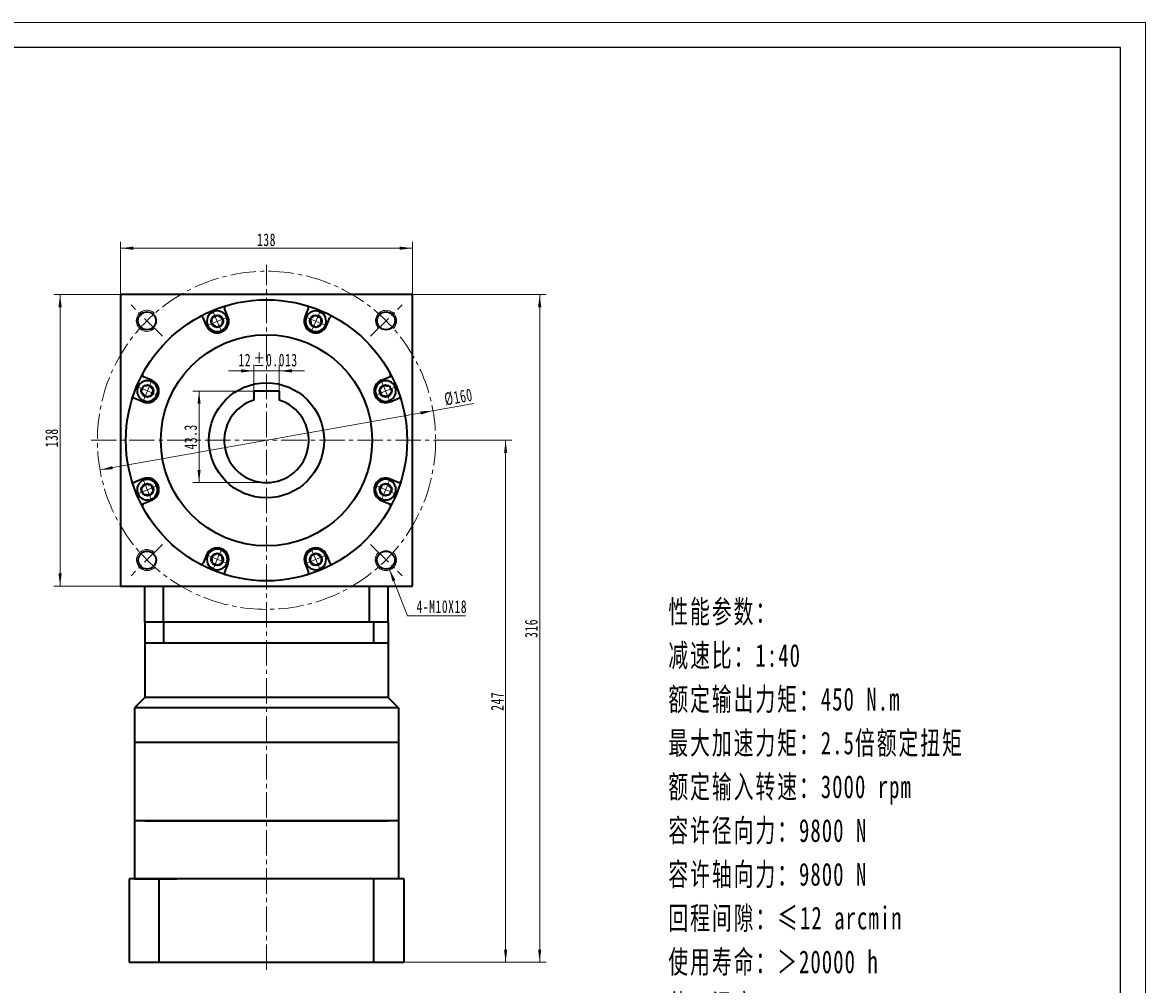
# Model space of a CAD drawing. Header units: millimetres. Extents: x -475 to 515, y -283 to 417.
# Tile 4 of 4: x -16 to 515, y -38 to 417. Entities that reach past the tile are written whole.
import ezdxf

# ---------------------------------------------------------------- set-up
doc = ezdxf.new("R2010")
doc.units = ezdxf.units.MM
doc.set_wipeout_variables(frame=1)
doc.linetypes.add('点画线', pattern=[18, 12, -2, 2, -2])
doc.layers.get('0').update_dxf_attribs({"lineweight": 35})
for name, color, linetype, lineweight in [('EB0', 7, 'Continuous', 35), ('中心线层', 1, '点画线', 18), ('图框_外框线', 7, 'Continuous', 18), ('尺寸线层', 3, 'Continuous', 18), ('粗实线层', 7, 'Continuous', 35)]:
    doc.layers.add(name, color=color, linetype=linetype, lineweight=lineweight)
doc.styles.add('标准', font='txt', dxfattribs={"width": 0.667})
doc.dimstyles.new('a4-1-1', dxfattribs={"dimtxt": 3, "dimasz": 3, "dimexe": 1.5, "dimexo": 0, "dimgap": 0.5, "dimtad": 1, "dimdec": 3, "dimdsep": 46, "dimtxsty": '标准', "dimblk": '_CAXARROW', "dimcen": 0, "dimdle": 6, "dimazin": 2, "dimtfac": 0.707107, "dimtdec": 3, "dimtix": 1, "dimtmove": 2, "dimatfit": 3, "dimfxl": 0, "dimfrac": 2, "dimtolj": 1, "dimarcsym": 0})

# ---------------------------------------------------------------- blocks, each defined once
blk = doc.blocks.new('*X2')
at = {"layer": '尺寸线层', "linetype": 'Continuous'}
for points in [[(2.02, 288.74), (2.77, 282.74), (1.27, 282.74)], [(2.02, 150.74), (2.77, 156.74), (1.27, 156.74)]]:
    blk.add_hatch(color=0, dxfattribs=at).paths.add_polyline_path(points, flags=0)
at = {"layer": '尺寸线层', "color": 0, "linetype": 'Continuous'}
for p, q in [((32.91, 288.74), (-0.98, 288.74)), ((2.02, 288.74), (2.02, 150.74)), ((32.91, 150.74), (-0.98, 150.74))]:
    blk.add_line(p, q, dxfattribs=at)
at = {"layer": '尺寸线层', "color": 0, "insert": (-1.94, 220.94), "char_height": 6, "width": 15.558, "attachment_point": 5, "rotation": 90, "line_spacing_factor": 1.15057, "style": '标准'}
blk.add_mtext('\\T1.1;138', dxfattribs=at)
blk = doc.blocks.new('_CAXARROW')
blk.add_hatch(color=0).paths.add_polyline_path([(0, 0), (-1, 0.125), (-1, -0.125)], flags=0)
blk = doc.blocks.new('*X3')
at = {"layer": '尺寸线层', "linetype": 'Continuous'}
for points in [[(30.66, 310.66), (36.66, 311.41), (36.66, 309.91)], [(168.66, 310.66), (162.66, 311.41), (162.66, 309.91)]]:
    blk.add_hatch(color=0, dxfattribs=at).paths.add_polyline_path(points, flags=0)
at = {"layer": '尺寸线层', "color": 0, "linetype": 'Continuous'}
for p, q in [((30.66, 286.49), (30.66, 313.66)), ((168.66, 286.49), (168.66, 313.66)), ((30.66, 310.66), (168.66, 310.66))]:
    blk.add_line(p, q, dxfattribs=at)
at = {"layer": '尺寸线层', "color": 0, "insert": (99.66, 314.63), "char_height": 6, "width": 15.558, "attachment_point": 5, "line_spacing_factor": 1.15057, "style": '标准'}
blk.add_mtext('\\T1.1;138', dxfattribs=at)
blk = doc.blocks.new('*X18')
at = {"layer": '尺寸线层', "linetype": 'Continuous'}
for points in [[(178.42, 233.75), (172.64, 231.96), (172.38, 233.44)], [(20.89, 205.73), (26.93, 206.04), (26.67, 207.52)]]:
    blk.add_hatch(color=0, dxfattribs=at).paths.add_polyline_path(points, flags=0)
at = {"layer": '尺寸线层', "color": 0, "linetype": 'Continuous'}
blk.add_line((197.67, 237.18), (20.89, 205.73), dxfattribs=at)
at = {"layer": '尺寸线层', "color": 0, "insert": (190.49, 240.2), "char_height": 6, "width": 26.1925, "attachment_point": 5, "rotation": 10.0864, "line_spacing_factor": 1.15057, "style": '标准'}
blk.add_mtext('\\T1.1;%%C160', dxfattribs=at)
blk = doc.blocks.new('*X22')
at = {"layer": '尺寸线层', "linetype": 'Continuous'}
blk.add_hatch(color=0, dxfattribs=at).paths.add_polyline_path([(-9.87, 22.08), (-6.98, 16.77), (-8.38, 16.22)], flags=0)
at = {"layer": '尺寸线层', "color": 0, "linetype": 'Continuous'}
blk.add_line((-9.87, 22.08), (-1.21, 0), dxfattribs=at)
at = {"layer": '尺寸线层', "color": 0}
for p, q in [((-1.21, 0), (0, 0)), ((0, 0), (26.16, 0)), ((0, 0), (0, 0))]:
    blk.add_line(p, q, dxfattribs=at)
at = {"layer": '尺寸线层', "color": 0, "insert": (3, 1.2), "char_height": 6, "width": 46.3194, "attachment_point": 7, "line_spacing_factor": 1.15057, "style": '标准'}
blk.add_mtext('\\T1.1;4-M10X18', dxfattribs=at)
blk = doc.blocks.new('*X23')
at = {"layer": '尺寸线层', "linetype": 'Continuous'}
for points in [[(212.76, 219.74), (213.51, 213.74), (212.01, 213.74)], [(212.76, -27.26), (213.51, -21.26), (212.01, -21.26)]]:
    blk.add_hatch(color=0, dxfattribs=at).paths.add_polyline_path(points, flags=0)
at = {"layer": '尺寸线层', "color": 0, "linetype": 'Continuous'}
for p, q in [((182.66, 219.74), (215.76, 219.74)), ((212.76, 219.74), (212.76, -27.26)), ((164.66, -27.26), (215.76, -27.26))]:
    blk.add_line(p, q, dxfattribs=at)
at = {"layer": '尺寸线层', "color": 0, "insert": (208.8, 96.24), "char_height": 6, "width": 15.8609, "attachment_point": 5, "rotation": 90, "line_spacing_factor": 1.15057, "style": '标准'}
blk.add_mtext('\\T1.1;247', dxfattribs=at)
blk = doc.blocks.new('*X24')
at = {"layer": '尺寸线层', "linetype": 'Continuous'}
for points in [[(228.88, 288.74), (228.13, 282.74), (229.63, 282.74)], [(228.88, -27.26), (228.13, -21.26), (229.63, -21.26)]]:
    blk.add_hatch(color=0, dxfattribs=at).paths.add_polyline_path(points, flags=0)
at = {"layer": '尺寸线层', "color": 0, "linetype": 'Continuous'}
for p, q in [((168.66, 288.74), (231.88, 288.74)), ((228.88, -27.26), (228.88, 288.74)), ((164.66, -27.26), (231.88, -27.26))]:
    blk.add_line(p, q, dxfattribs=at)
at = {"layer": '尺寸线层', "color": 0, "insert": (224.91, 130.74), "char_height": 6, "width": 15.4283, "attachment_point": 5, "rotation": 90, "line_spacing_factor": 1.15057, "style": '标准'}
blk.add_mtext('\\T1.1;316', dxfattribs=at)
blk = doc.blocks.new('*X28')
at = {"layer": '中心线层', "linetype": '点画线', "lineweight": 18}
for p, q in [((0, -5.64), (0, 5.64)), ((-5.64, 0), (5.64, 0))]:
    blk.add_line(p, q, dxfattribs=at)
at = {"layer": '粗实线层'}
for p, q in [((-2.89, 0), (-1.44, 2.5)), ((-2.89, 0), (-1.44, -2.5)), ((-1.44, 2.5), (1.44, 2.5)), ((2.89, 0), (1.44, 2.5)), ((2.89, 0), (1.44, 2.5)), ((2.89, 0), (1.44, -2.5)), ((-1.44, -2.5), (1.44, -2.5))]:
    blk.add_line(p, q, dxfattribs=at)
blk.add_circle((0, 0), 2.89, dxfattribs=at)
for start, end in [(0, 180), (180, 360)]:
    blk.add_arc((0, 0), 4.89, start, end, dxfattribs=at)
blk = doc.blocks.new('*X30')
at = {"layer": '尺寸线层', "color": 0, "char_height": 6, "attachment_point": 1, "line_spacing_factor": 1.15057, "style": '标准'}
for s, insert, width in [('\\T1.1;12', (86.4, 260.75), 106.028), ('\\T1.1;%%P0.013', (93.45, 260.75), 83.0685)]:
    blk.add_mtext(s, dxfattribs=dict(at, insert=insert, width=width))
blk = doc.blocks.new('*X29')
at = {"layer": '尺寸线层', "linetype": 'Continuous'}
for points in [[(93.66, 252.6), (87.66, 251.85), (87.66, 253.35)], [(105.66, 252.6), (111.66, 251.85), (111.66, 253.35)]]:
    blk.add_hatch(color=0, dxfattribs=at).paths.add_polyline_path(points, flags=0)
at = {"layer": '尺寸线层', "color": 0, "linetype": 'Continuous'}
for p, q in [((93.66, 243.04), (93.66, 255.6)), ((105.66, 243.04), (105.66, 255.6)), ((117.66, 252.6), (81.66, 252.6))]:
    blk.add_line(p, q, dxfattribs=at)
at = {"layer": '尺寸线层', "color": 0}
blk.add_blockref('*X30', (0, 0), dxfattribs=at)
blk = doc.blocks.new('*X31')
at = {"layer": '尺寸线层', "linetype": 'Continuous'}
for points in [[(67.75, 243.04), (68.5, 237.04), (67, 237.04)], [(67.75, 199.74), (68.5, 205.74), (67, 205.74)]]:
    blk.add_hatch(color=0, dxfattribs=at).paths.add_polyline_path(points, flags=0)
at = {"layer": '尺寸线层', "color": 0, "linetype": 'Continuous'}
for p, q in [((93.66, 243.04), (64.75, 243.04)), ((67.75, 243.04), (67.75, 199.74)), ((99.66, 199.74), (64.75, 199.74))]:
    blk.add_line(p, q, dxfattribs=at)
at = {"layer": '尺寸线层', "color": 0, "insert": (63.78, 221.39), "char_height": 6, "width": 22.2122, "attachment_point": 5, "rotation": 90, "line_spacing_factor": 1.15057, "style": '标准'}
blk.add_mtext('\\T1.1;43.3', dxfattribs=at)

msp = doc.modelspace()

# ---------------------------------------------------------------- linework, layer by layer
msp.add_line((42.1609, 39.7421), (157.1609, 39.7421))
at = {"color": 7, "linetype": 'Continuous', "lineweight": 15}
for centre, start, end in [((43.078, 276.3008), 43.219163, 315.159156), ((156.2347, 276.3008), 313.199268, 224.840844), ((43.1959, 163.0657), 46.750979, 316.900204), ((156.1167, 163.0657), 133.249021, 46.681365)]:
    msp.add_arc(centre, 5, start, end, dxfattribs=at)
at = {"layer": 'EB0'}
for p, q in [((157.1563, 133.7421), (42.1563, 133.7421)), ((42.1563, 133.7421), (42.1563, 98.0876)), ((157.1563, 133.7421), (157.1563, 98.0876)), ((157.1563, 123.7421), (42.1563, 123.7421)), ((42.1563, 98.0876), (37.1609, 93.0921)), ((42.1609, 98.3934), (42.1609, 98.0921)), ((157.1563, 98.0876), (162.1518, 93.0921)), ((37.1609, 93.0921), (37.1609, 76.7421)), ((162.1563, 93.0876), (162.1563, 76.7421)), ((162.1609, 76.7421), (37.1609, 76.7421)), ((37.1609, 76.7421), (37.1609, 39.7421)), ((162.1609, 76.7421), (37.1609, 76.7421)), ((162.1609, 39.7421), (37.1609, 39.7421)), ((37.1609, 39.7421), (37.1609, 12.2421)), ((162.1609, 39.7421), (162.1609, 12.2421)), ((164.6609, 12.2421), (34.6609, 12.2421)), ((34.6609, 12.2421), (34.6609, -27.2579)), ((37.1609, 12.2421), (57.1609, 12.2421)), ((162.1609, 12.2421), (142.1609, 12.2421)), ((164.6609, 12.2421), (164.6609, -27.2579)), ((34.6609, -27.2579), (164.6609, -27.2579))]:
    msp.add_line(p, q, dxfattribs=at)
at = {"layer": '中心线层'}
for p, q in [((99.6563, -30.7984), (99.6563, 302.7421)), ((50.416, 268.9825), (35.5596, 283.8389)), ((148.8967, 268.9825), (163.7531, 283.8389)), ((16.6563, 219.7421), (182.6563, 219.7421)), ((50.416, 170.5018), (35.5596, 155.6454)), ((148.8967, 170.5018), (163.7531, 155.6454))]:
    msp.add_line(p, q, dxfattribs=at)
msp.add_circle((99.6563, 219.7421), 80, dxfattribs=at)
at = {"layer": '粗实线层'}
for p, q in [((168.6563, 288.7421), (30.6563, 288.7421)), ((30.6563, 288.7421), (30.6563, 150.7421)), ((168.6563, 150.7421), (168.6563, 288.7421)), ((81.394, 278.2035), (79.7956, 282.0623)), ((117.9187, 278.2035), (119.517, 282.0623)), ((71.2313, 273.994), (69.633, 277.8528)), ((128.0814, 273.994), (129.6797, 277.8528)), ((45.4044, 248.1672), (41.5457, 249.7655)), ((153.9082, 248.1672), (157.767, 249.7655)), ((41.1949, 238.0045), (37.3362, 239.6028)), ((105.6563, 243.0421), (93.6563, 243.0421)), ((93.6563, 243.0421), (93.6563, 238.8209)), ((105.6563, 243.0421), (105.6563, 238.8209)), ((158.1177, 238.0045), (161.9765, 239.6028)), ((41.1949, 201.4798), (37.3362, 199.8814)), ((158.1177, 201.4798), (161.9765, 199.8814)), ((45.4044, 191.3171), (41.5457, 189.7188)), ((153.9082, 191.3171), (157.767, 189.7188)), ((71.2313, 165.4902), (69.633, 161.6315)), ((128.0814, 165.4902), (129.6797, 161.6315)), ((81.394, 161.2807), (79.7956, 157.422)), ((117.9187, 161.2807), (119.517, 157.422)), ((30.6563, 150.7421), (168.6563, 150.7421)), ((42.1563, 133.7421), (42.1563, 150.7421)), ((50.9219, 133.7421), (50.9219, 150.7421)), ((148.3908, 133.7421), (148.3908, 150.7421)), ((157.1563, 133.7421), (157.1563, 150.7421)), ((50.9219, 133.7421), (50.9219, 123.7421)), ((150.3151, 133.7421), (150.3151, 123.7421)), ((157.1563, 98.0876), (42.1563, 98.0876)), ((162.1563, 93.0876), (37.1609, 93.0921)), ((162.1609, 76.7421), (162.1609, 39.7421)), ((48.8503, -27.2579), (48.8503, 12.2421)), ((150.4623, -27.2579), (150.4623, 12.2421))]:
    msp.add_line(p, q, dxfattribs=at)
for centre, radius in [((99.6563, 219.7421), 66.5), ((43.078, 276.3008), 4.25), ((156.2347, 276.3008), 4.25), ((99.6563, 219.7421), 50), ((99.6563, 219.7421), 27.25), ((43.1959, 163.0657), 4.25), ((156.1167, 163.0657), 4.25)]:
    msp.add_circle(centre, radius, dxfattribs=at)
for centre, radius, start, end in [((80.7195, 282.445), 1, 106.804715, 202.50003), ((118.5932, 282.445), 1, 337.49997, 73.195285), ((68.7091, 277.4701), 1, 22.49997, 118.195285), ((76.3126, 276.0988), 5.5, 202.5, 22.5), ((123, 276.0988), 5.5, 157.5, 337.5), ((130.6036, 277.4701), 1, 61.804715, 157.50003), ((41.9284, 250.6894), 1, 151.804715, 247.50003), ((157.3843, 250.6894), 1, 292.49997, 28.195285), ((43.2997, 243.0858), 5.5, 247.5, 67.5), ((156.013, 243.0858), 5.5, 112.5, 292.5), ((36.9535, 238.679), 1, 67.49997, 163.195285), ((162.3592, 238.679), 1, 16.804715, 112.50003), ((99.6563, 219.7421), 20, 107.457603, 72.542397), ((43.2997, 196.3984), 5.5, 292.5, 112.5), ((156.013, 196.3984), 5.5, 67.5, 247.5), ((36.9535, 200.8053), 1, 196.804715, 292.50003), ((162.3592, 200.8053), 1, 247.49997, 343.195285), ((41.9284, 188.7949), 1, 112.49997, 208.195285), ((157.3843, 188.7949), 1, 331.804715, 67.50003), ((76.3126, 163.3855), 5.5, 337.5, 157.5), ((123, 163.3855), 5.5, 22.5, 202.5), ((68.7091, 162.0142), 1, 241.804715, 337.50003), ((130.6036, 162.0142), 1, 202.49997, 298.195285), ((80.7195, 157.0393), 1, 157.49997, 253.195285), ((118.5932, 157.0393), 1, 286.804715, 22.50003)]:
    msp.add_arc(centre, radius, start, end, dxfattribs=at)

# ---------------------------------------------------------------- block references
at = {"layer": '尺寸线层'}
msp.add_blockref('*X22', (167.6196, 136.7605), dxfattribs=at)

# ---------------------------------------------------------------- texts
at = {"layer": '尺寸线层', "insert": (289.7319, 144.0806), "char_height": 6.3, "width": 160.883274, "attachment_point": 1, "line_spacing_factor": 1.15057, "style": '标准'}
msp.add_mtext('\\T1.1;{\\H1.71429x;性能参数：\\P减速比：1:40\\P额定输出力矩：450 N.m\\P最大加速力矩：2.5倍额定扭矩\\P额定输入转速：3000 rpm\\P容许径向力：9800 N\\P容许轴向力：9800 N\\P回程间隙：≤12 arcmin\\P使用寿命：＞20000 h\\P使用温度：-10℃~80℃\\P}', dxfattribs=at)

# ---------------------------------------------------------------- dimensions: what is measured, and where the dimension line sits
at = {"layer": '尺寸线层'}
dim = msp.add_linear_dim(base=(168.6563, 310.6598), p1=(30.6563, 286.4879), p2=(168.6563, 286.4879), dimstyle='a4-1-1', override={"dimsah": 1, "dimtfill": 1, "dimtzin": 8}, dxfattribs=at)
dim.commit()
dim.dimension.update_dxf_attribs({"geometry": '*X3', "text_midpoint": (99.6563, 314.6273)})
dim = msp.add_linear_dim(base=(2.0229, 150.7421), p1=(32.9105, 288.7421), p2=(32.9105, 150.7421), angle=270, dimstyle='a4-1-1', override={"dimsah": 1, "dimtfill": 1, "dimtzin": 8}, dxfattribs=at)
dim.commit()
dim.dimension.update_dxf_attribs({"geometry": '*X2', "text_midpoint": (-1.9447, 220.9427), "dimtype": 160})
for base, p1, p2, angle, picture, middle in [((228.8796, 288.7421), (164.6563, -27.2579), (168.6563, 288.7421), 90, '*X24', (224.9121, 130.7421)), ((67.7481, 199.7421), (93.6563, 243.0421), (99.6563, 199.7421), 270, '*X31', (63.7805, 221.3921)), ((212.7644, -27.2579), (182.6563, 219.7421), (164.6563, -27.2579), 270, '*X23', (208.7968, 96.2421))]:
    dim = msp.add_linear_dim(base=base, p1=p1, p2=p2, angle=angle, dimstyle='a4-1-1', override={"dimsah": 1, "dimtfill": 1, "dimtzin": 8}, dxfattribs=at)
    dim.commit()
    dim.dimension.update_dxf_attribs({"geometry": picture, "text_midpoint": middle})
dim = msp.add_diameter_dim_2p(p1=(20.8928, 205.7315), p2=(178.4199, 233.7528), dimstyle='a4-1-1', override={"dimpost": '%%C<>', "dimsah": 1, "dimtfill": 1, "dimtzin": 8}, dxfattribs=at)
dim.commit()
dim.dimension.update_dxf_attribs({"geometry": '*X18', "text_midpoint": (191.2275, 236.031), "dimtype": 163})

# ---------------------------------------------------------------- next in the draw order: wipeouts: each hides what was drawn before it
for points in [[(80.8304, 277.9701), (80.8198, 277.9955), (80.8091, 278.0208), (80.7982, 278.046), (80.7872, 278.0712), (80.7761, 278.0963), (80.7648, 278.1213), (80.7533, 278.1463), (80.7418, 278.1712), (80.73, 278.1961), (80.7182, 278.2209), (80.7062, 278.2456), (80.6941, 278.2702), (80.6818, 278.2948), (80.6694, 278.3193), (80.6568, 278.3438), (80.6442, 278.3682), (80.6313, 278.3925), (80.6184, 278.4167), (80.6053, 278.4408), (80.5921, 278.4649), (80.5787, 278.4889), (80.5652, 278.5129), (80.5516, 278.5367), (80.5378, 278.5605), (80.5239, 278.5842), (80.5099, 278.6078), (80.4957, 278.6314), (80.4814, 278.6548), (80.467, 278.6782), (80.4524, 278.7015), (80.4524, 278.7015), (80.3263, 278.8921), (80.1914, 279.0766), (80.048, 279.2546), (79.8965, 279.4257), (79.7371, 279.5895), (79.5703, 279.7457), (79.3963, 279.8939), (79.2157, 280.0338), (79.0286, 280.1652), (78.8357, 280.2876), (78.6372, 280.4009), (78.4336, 280.5049), (78.2254, 280.5991), (78.0131, 280.6836), (77.797, 280.7581), (77.5777, 280.8223), (77.3556, 280.8763), (77.1312, 280.9198), (76.9051, 280.9528), (76.6776, 280.9751), (76.4494, 280.9869), (76.2209, 280.9879), (75.9925, 280.9783), (75.7649, 280.958), (75.5384, 280.9271), (75.3137, 280.8857), (75.0911, 280.8338), (74.8712, 280.7715), (74.6545, 280.6991), (74.4413, 280.6166), (74.4413, 280.6166), (74.2323, 280.5242), (74.0278, 280.4221), (73.8283, 280.3107), (73.6342, 280.19), (73.446, 280.0604), (73.264, 279.9221), (73.0887, 279.7755), (72.9204, 279.6208), (72.7595, 279.4585), (72.6064, 279.2888), (72.4614, 279.1121), (72.3249, 278.9289), (72.197, 278.7395), (72.0781, 278.5443), (71.9684, 278.3438), (71.8683, 278.1384), (71.7779, 277.9285), (71.6973, 277.7146), (71.6269, 277.4972), (71.5666, 277.2767), (71.5168, 277.0537), (71.4774, 276.8285), (71.4486, 276.6018), (71.4304, 276.374), (71.4229, 276.1456), (71.426, 275.9171), (71.4398, 275.689), (71.4643, 275.4617), (71.4994, 275.2359), (71.545, 275.0119), (71.545, 275.0119), (71.5511, 274.9852), (71.5575, 274.9584), (71.564, 274.9317), (71.5706, 274.9051), (71.5774, 274.8784), (71.5843, 274.8518), (71.5914, 274.8253), (71.5986, 274.7988), (71.606, 274.7723), (71.6135, 274.7459), (71.6212, 274.7195), (71.629, 274.6932), (71.637, 274.6669), (71.6451, 274.6406), (71.6534, 274.6144), (71.6618, 274.5883), (71.6703, 274.5622), (71.6791, 274.5361), (71.6879, 274.5101), (71.6969, 274.4841), (71.7061, 274.4582), (71.7153, 274.4324), (71.7248, 274.4066), (71.7344, 274.3808), (71.7441, 274.3551), (71.754, 274.3295), (71.764, 274.3039), (71.7741, 274.2783), (71.7844, 274.2529), (71.7949, 274.2275), (71.7949, 274.2275), (71.899, 273.9936), (72.0152, 273.7655), (72.1432, 273.5438), (72.2827, 273.3291), (72.4331, 273.1219), (72.5943, 272.923), (72.7656, 272.7327), (72.9466, 272.5517), (73.1368, 272.3804), (73.3358, 272.2193), (73.5429, 272.0688), (73.7576, 271.9294), (73.9793, 271.8014), (74.2074, 271.6851), (74.4413, 271.581), (74.6803, 271.4893), (74.9238, 271.4102), (75.1711, 271.3439), (75.4215, 271.2907), (75.6744, 271.2506), (75.929, 271.2239), (76.1846, 271.2105), (76.4406, 271.2105), (76.6963, 271.2239), (76.9509, 271.2506), (77.2038, 271.2907), (77.4542, 271.3439), (77.7015, 271.4102), (77.945, 271.4893), (78.184, 271.581), (78.184, 271.581), (78.4178, 271.6851), (78.646, 271.8014), (78.8677, 271.9294), (79.0824, 272.0688), (79.2895, 272.2193), (79.4884, 272.3804), (79.6787, 272.5517), (79.8597, 272.7327), (80.031, 272.923), (80.1921, 273.1219), (80.3426, 273.3291), (80.4821, 273.5438), (80.6101, 273.7655), (80.7263, 273.9936), (80.8304, 274.2275), (80.9222, 274.4665), (81.0013, 274.7099), (81.0675, 274.9572), (81.1208, 275.2076), (81.1608, 275.4605), (81.1876, 275.7151), (81.201, 275.9708), (81.201, 276.2268), (81.1876, 276.4824), (81.1608, 276.7371), (81.1208, 276.9899), (81.0675, 277.2403), (81.0013, 277.4876), (80.9222, 277.7311)], [(127.5178, 274.2275), (127.5282, 274.2529), (127.5385, 274.2783), (127.5487, 274.3039), (127.5587, 274.3295), (127.5686, 274.3551), (127.5783, 274.3808), (127.5879, 274.4066), (127.5973, 274.4324), (127.6066, 274.4582), (127.6158, 274.4841), (127.6248, 274.5101), (127.6336, 274.5361), (127.6423, 274.5622), (127.6509, 274.5883), (127.6593, 274.6144), (127.6676, 274.6406), (127.6757, 274.6669), (127.6837, 274.6932), (127.6915, 274.7195), (127.6992, 274.7459), (127.7067, 274.7723), (127.7141, 274.7988), (127.7213, 274.8253), (127.7284, 274.8518), (127.7353, 274.8784), (127.7421, 274.9051), (127.7487, 274.9317), (127.7552, 274.9584), (127.7615, 274.9852), (127.7677, 275.0119), (127.7677, 275.0119), (127.8133, 275.2359), (127.8483, 275.4617), (127.8728, 275.689), (127.8866, 275.9171), (127.8898, 276.1456), (127.8823, 276.374), (127.8641, 276.6018), (127.8353, 276.8285), (127.7959, 277.0537), (127.746, 277.2767), (127.6858, 277.4972), (127.6154, 277.7146), (127.5348, 277.9285), (127.4444, 278.1384), (127.3442, 278.3438), (127.2346, 278.5443), (127.1157, 278.7395), (126.9878, 278.9289), (126.8512, 279.1121), (126.7062, 279.2888), (126.5531, 279.4585), (126.3923, 279.6208), (126.224, 279.7755), (126.0487, 279.9221), (125.8667, 280.0604), (125.6785, 280.19), (125.4844, 280.3107), (125.2849, 280.4221), (125.0804, 280.5242), (124.8713, 280.6166), (124.8713, 280.6166), (124.6582, 280.6991), (124.4415, 280.7715), (124.2216, 280.8338), (123.999, 280.8857), (123.7742, 280.9271), (123.5478, 280.958), (123.3202, 280.9783), (123.0918, 280.9879), (122.8633, 280.9869), (122.635, 280.9751), (122.4076, 280.9528), (122.1814, 280.9198), (121.9571, 280.8763), (121.735, 280.8223), (121.5157, 280.7581), (121.2996, 280.6836), (121.0872, 280.5991), (120.879, 280.5049), (120.6755, 280.4009), (120.477, 280.2876), (120.284, 280.1652), (120.097, 280.0338), (119.9163, 279.8939), (119.7424, 279.7457), (119.5755, 279.5895), (119.4162, 279.4257), (119.2646, 279.2546), (119.1213, 279.0766), (118.9864, 278.8921), (118.8602, 278.7015), (118.8602, 278.7015), (118.8457, 278.6782), (118.8313, 278.6548), (118.817, 278.6314), (118.8028, 278.6078), (118.7888, 278.5842), (118.7749, 278.5605), (118.7611, 278.5367), (118.7475, 278.5129), (118.734, 278.4889), (118.7206, 278.4649), (118.7074, 278.4408), (118.6943, 278.4167), (118.6813, 278.3925), (118.6685, 278.3682), (118.6558, 278.3438), (118.6433, 278.3193), (118.6309, 278.2948), (118.6186, 278.2702), (118.6065, 278.2456), (118.5945, 278.2209), (118.5826, 278.1961), (118.5709, 278.1712), (118.5593, 278.1463), (118.5479, 278.1213), (118.5366, 278.0963), (118.5254, 278.0712), (118.5144, 278.046), (118.5036, 278.0208), (118.4928, 277.9955), (118.4823, 277.9701), (118.4823, 277.9701), (118.3905, 277.7311), (118.3114, 277.4876), (118.2451, 277.2403), (118.1919, 276.9899), (118.1519, 276.7371), (118.1251, 276.4824), (118.1117, 276.2268), (118.1117, 275.9708), (118.1251, 275.7151), (118.1519, 275.4605), (118.1919, 275.2076), (118.2451, 274.9572), (118.3114, 274.7099), (118.3905, 274.4665), (118.4823, 274.2275), (118.5864, 273.9936), (118.7026, 273.7655), (118.8306, 273.5438), (118.97, 273.3291), (119.1205, 273.1219), (119.2816, 272.923), (119.4529, 272.7327), (119.634, 272.5517), (119.8242, 272.3804), (120.0232, 272.2193), (120.2303, 272.0688), (120.445, 271.9294), (120.6667, 271.8014), (120.8948, 271.6851), (121.1287, 271.581), (121.1287, 271.581), (121.3677, 271.4893), (121.6112, 271.4102), (121.8585, 271.3439), (122.1089, 271.2907), (122.3618, 271.2506), (122.6164, 271.2239), (122.872, 271.2105), (123.128, 271.2105), (123.3837, 271.2239), (123.6383, 271.2506), (123.8912, 271.2907), (124.1416, 271.3439), (124.3889, 271.4102), (124.6323, 271.4893), (124.8713, 271.581), (125.1052, 271.6851), (125.3333, 271.8014), (125.555, 271.9294), (125.7697, 272.0688), (125.9769, 272.2193), (126.1758, 272.3804), (126.3661, 272.5517), (126.5471, 272.7327), (126.7184, 272.923), (126.8795, 273.1219), (127.03, 273.3291), (127.1694, 273.5438), (127.2974, 273.7655), (127.4137, 273.9936)], [(45.171, 247.6036), (45.1456, 247.614), (45.1201, 247.6243), (45.0946, 247.6345), (45.069, 247.6445), (45.0434, 247.6544), (45.0177, 247.6641), (44.9919, 247.6737), (44.9661, 247.6831), (44.9402, 247.6924), (44.9143, 247.7016), (44.8884, 247.7106), (44.8624, 247.7194), (44.8363, 247.7281), (44.8102, 247.7367), (44.784, 247.7451), (44.7578, 247.7534), (44.7316, 247.7615), (44.7053, 247.7694), (44.6789, 247.7773), (44.6526, 247.7849), (44.6261, 247.7925), (44.5997, 247.7999), (44.5732, 247.8071), (44.5466, 247.8142), (44.52, 247.8211), (44.4934, 247.8279), (44.4667, 247.8345), (44.44, 247.841), (44.4133, 247.8473), (44.3865, 247.8535), (44.3865, 247.8535), (44.1626, 247.8991), (43.9367, 247.9341), (43.7095, 247.9586), (43.4814, 247.9724), (43.2529, 247.9756), (43.0244, 247.9681), (42.7966, 247.9499), (42.5699, 247.9211), (42.3448, 247.8817), (42.1218, 247.8318), (41.9013, 247.7716), (41.6839, 247.7011), (41.47, 247.6206), (41.2601, 247.5302), (41.0547, 247.43), (40.8542, 247.3204), (40.659, 247.2015), (40.4696, 247.0736), (40.2863, 246.937), (40.1097, 246.792), (39.94, 246.6389), (39.7776, 246.4781), (39.623, 246.3098), (39.4764, 246.1345), (39.3381, 245.9525), (39.2085, 245.7643), (39.0878, 245.5702), (38.9763, 245.3707), (38.8743, 245.1662), (38.7819, 244.9571), (38.7819, 244.9571), (38.6994, 244.744), (38.627, 244.5273), (38.5647, 244.3074), (38.5128, 244.0848), (38.4714, 243.86), (38.4405, 243.6336), (38.4202, 243.4059), (38.4105, 243.1776), (38.4116, 242.9491), (38.4233, 242.7208), (38.4457, 242.4934), (38.4787, 242.2672), (38.5222, 242.0429), (38.5761, 241.8208), (38.6404, 241.6015), (38.7149, 241.3854), (38.7993, 241.173), (38.8936, 240.9648), (38.9975, 240.7613), (39.1108, 240.5628), (39.2333, 240.3698), (39.3646, 240.1828), (39.5046, 240.0021), (39.6528, 239.8282), (39.809, 239.6613), (39.9728, 239.502), (40.1439, 239.3504), (40.3219, 239.2071), (40.5063, 239.0722), (40.6969, 238.946), (40.6969, 238.946), (40.7202, 238.9315), (40.7436, 238.917), (40.7671, 238.9028), (40.7906, 238.8886), (40.8143, 238.8746), (40.838, 238.8607), (40.8617, 238.8469), (40.8856, 238.8333), (40.9095, 238.8198), (40.9335, 238.8064), (40.9576, 238.7932), (40.9818, 238.7801), (41.006, 238.7671), (41.0303, 238.7543), (41.0547, 238.7416), (41.0791, 238.7291), (41.1036, 238.7167), (41.1282, 238.7044), (41.1529, 238.6923), (41.1776, 238.6803), (41.2024, 238.6684), (41.2272, 238.6567), (41.2522, 238.6451), (41.2771, 238.6337), (41.3022, 238.6224), (41.3273, 238.6112), (41.3525, 238.6002), (41.3777, 238.5894), (41.403, 238.5786), (41.4284, 238.568), (41.4284, 238.568), (41.6674, 238.4763), (41.9108, 238.3972), (42.1581, 238.3309), (42.4086, 238.2777), (42.6614, 238.2377), (42.916, 238.2109), (43.1717, 238.1975), (43.4277, 238.1975), (43.6833, 238.2109), (43.938, 238.2377), (44.1908, 238.2777), (44.4412, 238.3309), (44.6885, 238.3972), (44.932, 238.4763), (45.171, 238.568), (45.4049, 238.6722), (45.633, 238.7884), (45.8547, 238.9164), (46.0694, 239.0558), (46.2765, 239.2063), (46.4755, 239.3674), (46.6657, 239.5387), (46.8468, 239.7198), (47.0181, 239.91), (47.1792, 240.109), (47.3297, 240.3161), (47.4691, 240.5308), (47.5971, 240.7525), (47.7133, 240.9806), (47.8175, 241.2145), (47.8175, 241.2145), (47.9092, 241.4535), (47.9883, 241.697), (48.0546, 241.9443), (48.1078, 242.1947), (48.1478, 242.4475), (48.1746, 242.7022), (48.188, 242.9578), (48.188, 243.2138), (48.1746, 243.4695), (48.1478, 243.7241), (48.1078, 243.9769), (48.0546, 244.2274), (47.9883, 244.4747), (47.9092, 244.7181), (47.8175, 244.9571), (47.7133, 245.191), (47.5971, 245.4191), (47.4691, 245.6408), (47.3297, 245.8555), (47.1792, 246.0627), (47.0181, 246.2616), (46.8468, 246.4519), (46.6657, 246.6329), (46.4755, 246.8042), (46.2765, 246.9653), (46.0694, 247.1158), (45.8547, 247.2552), (45.633, 247.3832), (45.4049, 247.4995)], [(157.8843, 238.568), (157.9097, 238.5786), (157.935, 238.5894), (157.9602, 238.6002), (157.9854, 238.6112), (158.0105, 238.6224), (158.0355, 238.6337), (158.0605, 238.6451), (158.0854, 238.6567), (158.1103, 238.6684), (158.1351, 238.6803), (158.1598, 238.6923), (158.1844, 238.7044), (158.209, 238.7167), (158.2335, 238.7291), (158.258, 238.7416), (158.2824, 238.7543), (158.3067, 238.7671), (158.3309, 238.7801), (158.3551, 238.7932), (158.3791, 238.8064), (158.4031, 238.8198), (158.4271, 238.8333), (158.4509, 238.8469), (158.4747, 238.8607), (158.4984, 238.8746), (158.522, 238.8886), (158.5456, 238.9028), (158.569, 238.917), (158.5924, 238.9315), (158.6157, 238.946), (158.6157, 238.946), (158.8063, 239.0722), (158.9908, 239.2071), (159.1688, 239.3504), (159.3399, 239.502), (159.5037, 239.6613), (159.6599, 239.8282), (159.8081, 240.0021), (159.948, 240.1828), (160.0794, 240.3698), (160.2018, 240.5628), (160.3152, 240.7613), (160.4191, 240.9648), (160.5134, 241.173), (160.5978, 241.3854), (160.6723, 241.6015), (160.7365, 241.8208), (160.7905, 242.0429), (160.834, 242.2672), (160.867, 242.4934), (160.8893, 242.7208), (160.9011, 242.9491), (160.9021, 243.1776), (160.8925, 243.4059), (160.8722, 243.6336), (160.8413, 243.86), (160.7999, 244.0848), (160.748, 244.3074), (160.6857, 244.5273), (160.6133, 244.744), (160.5308, 244.9571), (160.5308, 244.9571), (160.4384, 245.1662), (160.3364, 245.3707), (160.2249, 245.5702), (160.1042, 245.7643), (159.9746, 245.9525), (159.8363, 246.1345), (159.6897, 246.3098), (159.535, 246.4781), (159.3727, 246.6389), (159.203, 246.792), (159.0264, 246.937), (158.8431, 247.0736), (158.6537, 247.2015), (158.4585, 247.3204), (158.258, 247.43), (158.0526, 247.5302), (157.8427, 247.6206), (157.6288, 247.7011), (157.4114, 247.7716), (157.1909, 247.8318), (156.9679, 247.8817), (156.7428, 247.9211), (156.516, 247.9499), (156.2882, 247.9681), (156.0598, 247.9756), (155.8313, 247.9724), (155.6032, 247.9586), (155.3759, 247.9341), (155.1501, 247.8991), (154.9261, 247.8535), (154.9261, 247.8535), (154.8994, 247.8473), (154.8726, 247.841), (154.8459, 247.8345), (154.8193, 247.8279), (154.7926, 247.8211), (154.7661, 247.8142), (154.7395, 247.8071), (154.713, 247.7999), (154.6865, 247.7925), (154.6601, 247.7849), (154.6337, 247.7773), (154.6074, 247.7694), (154.5811, 247.7615), (154.5548, 247.7534), (154.5286, 247.7451), (154.5025, 247.7367), (154.4764, 247.7281), (154.4503, 247.7194), (154.4243, 247.7106), (154.3983, 247.7016), (154.3724, 247.6924), (154.3466, 247.6831), (154.3208, 247.6737), (154.295, 247.6641), (154.2693, 247.6544), (154.2437, 247.6445), (154.2181, 247.6345), (154.1926, 247.6243), (154.1671, 247.614), (154.1417, 247.6036), (154.1417, 247.6036), (153.9078, 247.4995), (153.6797, 247.3832), (153.458, 247.2552), (153.2433, 247.1158), (153.0361, 246.9653), (152.8372, 246.8042), (152.6469, 246.6329), (152.4659, 246.4519), (152.2946, 246.2616), (152.1335, 246.0627), (151.983, 245.8555), (151.8436, 245.6408), (151.7156, 245.4191), (151.5993, 245.191), (151.4952, 244.9571), (151.4035, 244.7181), (151.3244, 244.4747), (151.2581, 244.2274), (151.2049, 243.9769), (151.1648, 243.7241), (151.1381, 243.4695), (151.1247, 243.2138), (151.1247, 242.9578), (151.1381, 242.7022), (151.1648, 242.4475), (151.2049, 242.1947), (151.2581, 241.9443), (151.3244, 241.697), (151.4035, 241.4535), (151.4952, 241.2145), (151.4952, 241.2145), (151.5993, 240.9806), (151.7156, 240.7525), (151.8436, 240.5308), (151.983, 240.3161), (152.1335, 240.109), (152.2946, 239.91), (152.4659, 239.7198), (152.6469, 239.5387), (152.8372, 239.3674), (153.0361, 239.2063), (153.2433, 239.0558), (153.458, 238.9164), (153.6797, 238.7884), (153.9078, 238.6722), (154.1417, 238.568), (154.3807, 238.4763), (154.6242, 238.3972), (154.8714, 238.3309), (155.1219, 238.2777), (155.3747, 238.2377), (155.6293, 238.2109), (155.885, 238.1975), (156.141, 238.1975), (156.3967, 238.2109), (156.6513, 238.2377), (156.9041, 238.2777), (157.1545, 238.3309), (157.4018, 238.3972), (157.6453, 238.4763)], [(41.4284, 200.9162), (41.403, 200.9056), (41.3777, 200.8949), (41.3525, 200.884), (41.3273, 200.873), (41.3022, 200.8619), (41.2771, 200.8506), (41.2522, 200.8391), (41.2272, 200.8276), (41.2024, 200.8158), (41.1776, 200.804), (41.1529, 200.792), (41.1282, 200.7799), (41.1036, 200.7676), (41.0791, 200.7552), (41.0547, 200.7426), (41.0303, 200.73), (41.006, 200.7171), (40.9818, 200.7042), (40.9576, 200.6911), (40.9335, 200.6779), (40.9095, 200.6645), (40.8856, 200.651), (40.8617, 200.6374), (40.838, 200.6236), (40.8143, 200.6097), (40.7906, 200.5957), (40.7671, 200.5815), (40.7436, 200.5672), (40.7202, 200.5528), (40.6969, 200.5382), (40.6969, 200.5382), (40.5063, 200.4121), (40.3219, 200.2772), (40.1439, 200.1338), (39.9728, 199.9823), (39.809, 199.8229), (39.6528, 199.6561), (39.5046, 199.4821), (39.3646, 199.3014), (39.2333, 199.1144), (39.1108, 198.9214), (38.9975, 198.723), (38.8936, 198.5194), (38.7993, 198.3112), (38.7149, 198.0989), (38.6404, 197.8828), (38.5761, 197.6635), (38.5222, 197.4414), (38.4787, 197.217), (38.4457, 196.9909), (38.4233, 196.7634), (38.4116, 196.5352), (38.4105, 196.3067), (38.4202, 196.0783), (38.4405, 195.8507), (38.4714, 195.6242), (38.5128, 195.3995), (38.5647, 195.1769), (38.627, 194.957), (38.6994, 194.7402), (38.7819, 194.5271), (38.7819, 194.5271), (38.8743, 194.3181), (38.9763, 194.1136), (39.0878, 193.9141), (39.2085, 193.72), (39.3381, 193.5317), (39.4764, 193.3498), (39.623, 193.1745), (39.7776, 193.0062), (39.94, 192.8453), (40.1097, 192.6922), (40.2863, 192.5472), (40.4696, 192.4107), (40.659, 192.2828), (40.8542, 192.1639), (41.0547, 192.0542), (41.2601, 191.9541), (41.47, 191.8636), (41.6839, 191.7831), (41.9013, 191.7127), (42.1218, 191.6524), (42.3448, 191.6026), (42.5699, 191.5632), (42.7966, 191.5344), (43.0244, 191.5162), (43.2529, 191.5087), (43.4814, 191.5118), (43.7095, 191.5256), (43.9367, 191.5501), (44.1626, 191.5852), (44.3865, 191.6307), (44.3865, 191.6307), (44.4133, 191.6369), (44.44, 191.6433), (44.4667, 191.6497), (44.4934, 191.6564), (44.52, 191.6632), (44.5466, 191.6701), (44.5732, 191.6772), (44.5997, 191.6844), (44.6261, 191.6918), (44.6526, 191.6993), (44.6789, 191.707), (44.7053, 191.7148), (44.7316, 191.7228), (44.7578, 191.7309), (44.784, 191.7392), (44.8102, 191.7476), (44.8363, 191.7561), (44.8624, 191.7649), (44.8884, 191.7737), (44.9143, 191.7827), (44.9402, 191.7919), (44.9661, 191.8011), (44.9919, 191.8106), (45.0177, 191.8202), (45.0434, 191.8299), (45.069, 191.8398), (45.0946, 191.8498), (45.1201, 191.8599), (45.1456, 191.8702), (45.171, 191.8807), (45.171, 191.8807), (45.4049, 191.9848), (45.633, 192.101), (45.8547, 192.229), (46.0694, 192.3685), (46.2765, 192.5189), (46.4755, 192.6801), (46.6657, 192.8514), (46.8468, 193.0324), (47.0181, 193.2226), (47.1792, 193.4216), (47.3297, 193.6287), (47.4691, 193.8434), (47.5971, 194.0651), (47.7133, 194.2932), (47.8175, 194.5271), (47.9092, 194.7661), (47.9883, 195.0096), (48.0546, 195.2569), (48.1078, 195.5073), (48.1478, 195.7602), (48.1746, 196.0148), (48.188, 196.2704), (48.188, 196.5264), (48.1746, 196.7821), (48.1478, 197.0367), (48.1078, 197.2896), (48.0546, 197.54), (47.9883, 197.7873), (47.9092, 198.0308), (47.8175, 198.2698), (47.8175, 198.2698), (47.7133, 198.5036), (47.5971, 198.7317), (47.4691, 198.9535), (47.3297, 199.1682), (47.1792, 199.3753), (47.0181, 199.5742), (46.8468, 199.7645), (46.6657, 199.9455), (46.4755, 200.1168), (46.2765, 200.2779), (46.0694, 200.4284), (45.8547, 200.5678), (45.633, 200.6959), (45.4049, 200.8121), (45.171, 200.9162), (44.932, 201.008), (44.6885, 201.0871), (44.4412, 201.1533), (44.1908, 201.2066), (43.938, 201.2466), (43.6833, 201.2734), (43.4277, 201.2868), (43.1717, 201.2868), (42.916, 201.2734), (42.6614, 201.2466), (42.4086, 201.2066), (42.1581, 201.1533), (41.9108, 201.0871), (41.6674, 201.008)], [(154.1417, 191.8807), (154.1671, 191.8702), (154.1926, 191.8599), (154.2181, 191.8498), (154.2437, 191.8398), (154.2693, 191.8299), (154.295, 191.8202), (154.3208, 191.8106), (154.3466, 191.8011), (154.3724, 191.7919), (154.3983, 191.7827), (154.4243, 191.7737), (154.4503, 191.7649), (154.4764, 191.7561), (154.5025, 191.7476), (154.5286, 191.7392), (154.5548, 191.7309), (154.5811, 191.7228), (154.6074, 191.7148), (154.6337, 191.707), (154.6601, 191.6993), (154.6865, 191.6918), (154.713, 191.6844), (154.7395, 191.6772), (154.7661, 191.6701), (154.7926, 191.6632), (154.8193, 191.6564), (154.8459, 191.6497), (154.8726, 191.6433), (154.8994, 191.6369), (154.9261, 191.6307), (154.9261, 191.6307), (155.1501, 191.5852), (155.3759, 191.5501), (155.6032, 191.5256), (155.8313, 191.5118), (156.0598, 191.5087), (156.2882, 191.5162), (156.516, 191.5344), (156.7428, 191.5632), (156.9679, 191.6026), (157.1909, 191.6524), (157.4114, 191.7127), (157.6288, 191.7831), (157.8427, 191.8636), (158.0526, 191.9541), (158.258, 192.0542), (158.4585, 192.1639), (158.6537, 192.2828), (158.8431, 192.4107), (159.0264, 192.5472), (159.203, 192.6922), (159.3727, 192.8453), (159.535, 193.0062), (159.6897, 193.1745), (159.8363, 193.3498), (159.9746, 193.5317), (160.1042, 193.72), (160.2249, 193.9141), (160.3364, 194.1136), (160.4384, 194.3181), (160.5308, 194.5271), (160.5308, 194.5271), (160.6133, 194.7402), (160.6857, 194.957), (160.748, 195.1769), (160.7999, 195.3995), (160.8413, 195.6242), (160.8722, 195.8507), (160.8925, 196.0783), (160.9021, 196.3067), (160.9011, 196.5352), (160.8893, 196.7634), (160.867, 196.9909), (160.834, 197.217), (160.7905, 197.4414), (160.7365, 197.6635), (160.6723, 197.8828), (160.5978, 198.0989), (160.5134, 198.3112), (160.4191, 198.5194), (160.3152, 198.723), (160.2018, 198.9214), (160.0794, 199.1144), (159.948, 199.3014), (159.8081, 199.4821), (159.6599, 199.6561), (159.5037, 199.8229), (159.3399, 199.9823), (159.1688, 200.1338), (158.9908, 200.2772), (158.8063, 200.4121), (158.6157, 200.5382), (158.6157, 200.5382), (158.5924, 200.5528), (158.569, 200.5672), (158.5456, 200.5815), (158.522, 200.5957), (158.4984, 200.6097), (158.4747, 200.6236), (158.4509, 200.6374), (158.4271, 200.651), (158.4031, 200.6645), (158.3791, 200.6779), (158.3551, 200.6911), (158.3309, 200.7042), (158.3067, 200.7171), (158.2824, 200.73), (158.258, 200.7426), (158.2335, 200.7552), (158.209, 200.7676), (158.1844, 200.7799), (158.1598, 200.792), (158.1351, 200.804), (158.1103, 200.8158), (158.0854, 200.8276), (158.0605, 200.8391), (158.0355, 200.8506), (158.0105, 200.8619), (157.9854, 200.873), (157.9602, 200.884), (157.935, 200.8949), (157.9097, 200.9056), (157.8843, 200.9162), (157.8843, 200.9162), (157.6453, 201.008), (157.4018, 201.0871), (157.1545, 201.1533), (156.9041, 201.2066), (156.6513, 201.2466), (156.3967, 201.2734), (156.141, 201.2868), (155.885, 201.2868), (155.6293, 201.2734), (155.3747, 201.2466), (155.1219, 201.2066), (154.8714, 201.1533), (154.6242, 201.0871), (154.3807, 201.008), (154.1417, 200.9162), (153.9078, 200.8121), (153.6797, 200.6959), (153.458, 200.5678), (153.2433, 200.4284), (153.0361, 200.2779), (152.8372, 200.1168), (152.6469, 199.9455), (152.4659, 199.7645), (152.2946, 199.5742), (152.1335, 199.3753), (151.983, 199.1682), (151.8436, 198.9535), (151.7156, 198.7317), (151.5993, 198.5036), (151.4952, 198.2698), (151.4952, 198.2698), (151.4035, 198.0308), (151.3244, 197.7873), (151.2581, 197.54), (151.2049, 197.2896), (151.1648, 197.0367), (151.1381, 196.7821), (151.1247, 196.5264), (151.1247, 196.2704), (151.1381, 196.0148), (151.1648, 195.7602), (151.2049, 195.5073), (151.2581, 195.2569), (151.3244, 195.0096), (151.4035, 194.7661), (151.4952, 194.5271), (151.5993, 194.2932), (151.7156, 194.0651), (151.8436, 193.8434), (151.983, 193.6287), (152.1335, 193.4216), (152.2946, 193.2226), (152.4659, 193.0324), (152.6469, 192.8514), (152.8372, 192.6801), (153.0361, 192.5189), (153.2433, 192.3685), (153.458, 192.229), (153.6797, 192.101), (153.9078, 191.9848)], [(71.7949, 165.2568), (71.7844, 165.2314), (71.7741, 165.2059), (71.764, 165.1804), (71.754, 165.1548), (71.7441, 165.1292), (71.7344, 165.1035), (71.7248, 165.0777), (71.7153, 165.0519), (71.7061, 165.026), (71.6969, 165.0001), (71.6879, 164.9742), (71.6791, 164.9482), (71.6703, 164.9221), (71.6618, 164.896), (71.6534, 164.8698), (71.6451, 164.8436), (71.637, 164.8174), (71.629, 164.7911), (71.6212, 164.7647), (71.6135, 164.7384), (71.606, 164.7119), (71.5986, 164.6855), (71.5914, 164.659), (71.5843, 164.6324), (71.5774, 164.6058), (71.5706, 164.5792), (71.564, 164.5525), (71.5575, 164.5258), (71.5511, 164.4991), (71.545, 164.4723), (71.545, 164.4723), (71.4994, 164.2484), (71.4643, 164.0225), (71.4398, 163.7953), (71.426, 163.5672), (71.4229, 163.3387), (71.4304, 163.1102), (71.4486, 162.8824), (71.4774, 162.6557), (71.5168, 162.4306), (71.5666, 162.2075), (71.6269, 161.9871), (71.6973, 161.7697), (71.7779, 161.5558), (71.8683, 161.3459), (71.9684, 161.1405), (72.0781, 160.9399), (72.197, 160.7448), (72.3249, 160.5553), (72.4614, 160.3721), (72.6064, 160.1955), (72.7595, 160.0258), (72.9204, 159.8634), (73.0887, 159.7088), (73.264, 159.5622), (73.446, 159.4239), (73.6342, 159.2943), (73.8283, 159.1736), (74.0278, 159.0621), (74.2323, 158.9601), (74.4413, 158.8677), (74.4413, 158.8677), (74.6545, 158.7852), (74.8712, 158.7128), (75.0911, 158.6505), (75.3137, 158.5986), (75.5384, 158.5572), (75.7649, 158.5263), (75.9925, 158.506), (76.2209, 158.4963), (76.4494, 158.4974), (76.6776, 158.5091), (76.9051, 158.5315), (77.1312, 158.5645), (77.3556, 158.608), (77.5777, 158.6619), (77.797, 158.7262), (78.0131, 158.8007), (78.2254, 158.8851), (78.4336, 158.9794), (78.6372, 159.0833), (78.8357, 159.1966), (79.0286, 159.3191), (79.2157, 159.4504), (79.3963, 159.5904), (79.5703, 159.7386), (79.7371, 159.8948), (79.8965, 160.0586), (80.048, 160.2297), (80.1914, 160.4077), (80.3263, 160.5921), (80.4524, 160.7827), (80.4524, 160.7827), (80.467, 160.806), (80.4814, 160.8294), (80.4957, 160.8529), (80.5099, 160.8764), (80.5239, 160.9), (80.5378, 160.9237), (80.5516, 160.9475), (80.5652, 160.9714), (80.5787, 160.9953), (80.5921, 161.0193), (80.6053, 161.0434), (80.6184, 161.0676), (80.6313, 161.0918), (80.6442, 161.1161), (80.6568, 161.1405), (80.6694, 161.1649), (80.6818, 161.1894), (80.6941, 161.214), (80.7062, 161.2387), (80.7182, 161.2634), (80.73, 161.2882), (80.7418, 161.313), (80.7533, 161.338), (80.7648, 161.3629), (80.7761, 161.388), (80.7872, 161.4131), (80.7982, 161.4383), (80.8091, 161.4635), (80.8198, 161.4888), (80.8304, 161.5142), (80.8304, 161.5142), (80.9222, 161.7532), (81.0013, 161.9966), (81.0675, 162.2439), (81.1208, 162.4943), (81.1608, 162.7472), (81.1876, 163.0018), (81.201, 163.2575), (81.201, 163.5135), (81.1876, 163.7691), (81.1608, 164.0238), (81.1208, 164.2766), (81.0675, 164.527), (81.0013, 164.7743), (80.9222, 165.0178), (80.8304, 165.2568), (80.7263, 165.4907), (80.6101, 165.7188), (80.4821, 165.9405), (80.3426, 166.1552), (80.1921, 166.3623), (80.031, 166.5613), (79.8597, 166.7515), (79.6787, 166.9326), (79.4884, 167.1039), (79.2895, 167.265), (79.0824, 167.4155), (78.8677, 167.5549), (78.646, 167.6829), (78.4178, 167.7991), (78.184, 167.9032), (78.184, 167.9032), (77.945, 167.995), (77.7015, 168.0741), (77.4542, 168.1404), (77.2038, 168.1936), (76.9509, 168.2336), (76.6963, 168.2604), (76.4406, 168.2738), (76.1846, 168.2738), (75.929, 168.2604), (75.6744, 168.2336), (75.4215, 168.1936), (75.1711, 168.1404), (74.9238, 168.0741), (74.6803, 167.995), (74.4413, 167.9032), (74.2074, 167.7991), (73.9793, 167.6829), (73.7576, 167.5549), (73.5429, 167.4155), (73.3358, 167.265), (73.1368, 167.1039), (72.9466, 166.9326), (72.7656, 166.7515), (72.5943, 166.5613), (72.4331, 166.3623), (72.2827, 166.1552), (72.1432, 165.9405), (72.0152, 165.7188), (71.899, 165.4907)], [(118.4823, 161.5142), (118.4928, 161.4888), (118.5036, 161.4635), (118.5144, 161.4383), (118.5254, 161.4131), (118.5366, 161.388), (118.5479, 161.3629), (118.5593, 161.338), (118.5709, 161.313), (118.5826, 161.2882), (118.5945, 161.2634), (118.6065, 161.2387), (118.6186, 161.214), (118.6309, 161.1894), (118.6433, 161.1649), (118.6558, 161.1405), (118.6685, 161.1161), (118.6813, 161.0918), (118.6943, 161.0676), (118.7074, 161.0434), (118.7206, 161.0193), (118.734, 160.9953), (118.7475, 160.9714), (118.7611, 160.9475), (118.7749, 160.9237), (118.7888, 160.9), (118.8028, 160.8764), (118.817, 160.8529), (118.8313, 160.8294), (118.8457, 160.806), (118.8602, 160.7827), (118.8602, 160.7827), (118.9864, 160.5921), (119.1213, 160.4077), (119.2646, 160.2297), (119.4162, 160.0586), (119.5755, 159.8948), (119.7424, 159.7386), (119.9163, 159.5904), (120.097, 159.4504), (120.284, 159.3191), (120.477, 159.1966), (120.6755, 159.0833), (120.879, 158.9794), (121.0872, 158.8851), (121.2996, 158.8007), (121.5157, 158.7262), (121.735, 158.6619), (121.9571, 158.608), (122.1814, 158.5645), (122.4076, 158.5315), (122.635, 158.5091), (122.8633, 158.4974), (123.0918, 158.4963), (123.3202, 158.506), (123.5478, 158.5263), (123.7742, 158.5572), (123.999, 158.5986), (124.2216, 158.6505), (124.4415, 158.7128), (124.6582, 158.7852), (124.8713, 158.8677), (124.8713, 158.8677), (125.0804, 158.9601), (125.2849, 159.0621), (125.4844, 159.1736), (125.6785, 159.2943), (125.8667, 159.4239), (126.0487, 159.5622), (126.224, 159.7088), (126.3923, 159.8634), (126.5531, 160.0258), (126.7062, 160.1955), (126.8512, 160.3721), (126.9878, 160.5553), (127.1157, 160.7448), (127.2346, 160.9399), (127.3442, 161.1405), (127.4444, 161.3459), (127.5348, 161.5558), (127.6154, 161.7697), (127.6858, 161.9871), (127.746, 162.2075), (127.7959, 162.4306), (127.8353, 162.6557), (127.8641, 162.8824), (127.8823, 163.1102), (127.8898, 163.3387), (127.8866, 163.5672), (127.8728, 163.7953), (127.8483, 164.0225), (127.8133, 164.2484), (127.7677, 164.4723), (127.7677, 164.4723), (127.7615, 164.4991), (127.7552, 164.5258), (127.7487, 164.5525), (127.7421, 164.5792), (127.7353, 164.6058), (127.7284, 164.6324), (127.7213, 164.659), (127.7141, 164.6855), (127.7067, 164.7119), (127.6992, 164.7384), (127.6915, 164.7647), (127.6837, 164.7911), (127.6757, 164.8174), (127.6676, 164.8436), (127.6593, 164.8698), (127.6509, 164.896), (127.6423, 164.9221), (127.6336, 164.9482), (127.6248, 164.9742), (127.6158, 165.0001), (127.6066, 165.026), (127.5973, 165.0519), (127.5879, 165.0777), (127.5783, 165.1035), (127.5686, 165.1292), (127.5587, 165.1548), (127.5487, 165.1804), (127.5385, 165.2059), (127.5282, 165.2314), (127.5178, 165.2568), (127.5178, 165.2568), (127.4137, 165.4907), (127.2974, 165.7188), (127.1694, 165.9405), (127.03, 166.1552), (126.8795, 166.3623), (126.7184, 166.5613), (126.5471, 166.7515), (126.3661, 166.9326), (126.1758, 167.1039), (125.9769, 167.265), (125.7697, 167.4155), (125.555, 167.5549), (125.3333, 167.6829), (125.1052, 167.7991), (124.8713, 167.9032), (124.6323, 167.995), (124.3889, 168.0741), (124.1416, 168.1404), (123.8912, 168.1936), (123.6383, 168.2336), (123.3837, 168.2604), (123.128, 168.2738), (122.872, 168.2738), (122.6164, 168.2604), (122.3618, 168.2336), (122.1089, 168.1936), (121.8585, 168.1404), (121.6112, 168.0741), (121.3677, 167.995), (121.1287, 167.9032), (121.1287, 167.9032), (120.8948, 167.7991), (120.6667, 167.6829), (120.445, 167.5549), (120.2303, 167.4155), (120.0232, 167.265), (119.8242, 167.1039), (119.634, 166.9326), (119.4529, 166.7515), (119.2816, 166.5613), (119.1205, 166.3623), (118.97, 166.1552), (118.8306, 165.9405), (118.7026, 165.7188), (118.5864, 165.4907), (118.4823, 165.2568), (118.3905, 165.0178), (118.3114, 164.7743), (118.2451, 164.527), (118.1919, 164.2766), (118.1519, 164.0238), (118.1251, 163.7691), (118.1117, 163.5135), (118.1117, 163.2575), (118.1251, 163.0018), (118.1519, 162.7472), (118.1919, 162.4943), (118.2451, 162.2439), (118.3114, 161.9966), (118.3905, 161.7532)]]:
    msp.add_wipeout(points).dxf.layer = '粗实线层'

# ---------------------------------------------------------------- next in the draw order: linework, layer by layer
at = {"layer": '图框_外框线', "color": 3}
msp.add_lwpolyline([(-474.8193, -282.7769), (515.4641, -282.7769), (515.4641, 417.495), (-474.8193, 417.495)], close=True, dxfattribs=at)
at = {"layer": '图框_外框线', "color": 3, "lineweight": 25}
msp.add_lwpolyline([(-415.8739, -270.9878), (503.675, -270.9878), (503.675, 405.7059), (-415.8739, 405.7059)], close=True, dxfattribs=at)

# ---------------------------------------------------------------- next in the draw order: block references
at = {"layer": '粗实线层'}
for p, rotation in [((76.3126, 276.0988), 22.5), ((123, 276.0988), 337.5000000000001), ((43.2997, 243.0858), 67.50000000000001), ((156.013, 243.0858), 292.5000000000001), ((43.2997, 196.3984), 112.5), ((156.013, 196.3984), 247.5000000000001), ((76.3126, 163.3855), 157.5000000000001), ((123, 163.3855), 202.5)]:
    msp.add_blockref('*X28', p, dxfattribs=dict(at, rotation=rotation))

# ---------------------------------------------------------------- next in the draw order: dimensions: what is measured, and where the dimension line sits
at = {"layer": '尺寸线层'}
dim = msp.add_linear_dim(base=(93.6563, 252.5983), p1=(105.6563, 243.0421), p2=(93.6563, 243.0421), text='\\A1;12{\\H1x;%%P0.013}', dimstyle='a4-1-1', override={"dimsah": 1, "dimtfac": 1, "dimtfill": 1, "dimtolj": 0, "dimtzin": 8}, dxfattribs=at)
dim.commit()
dim.dimension.update_dxf_attribs({"geometry": '*X29', "text_midpoint": (99.6563, 257.7083)})

doc.saveas('drawing.dxf')
